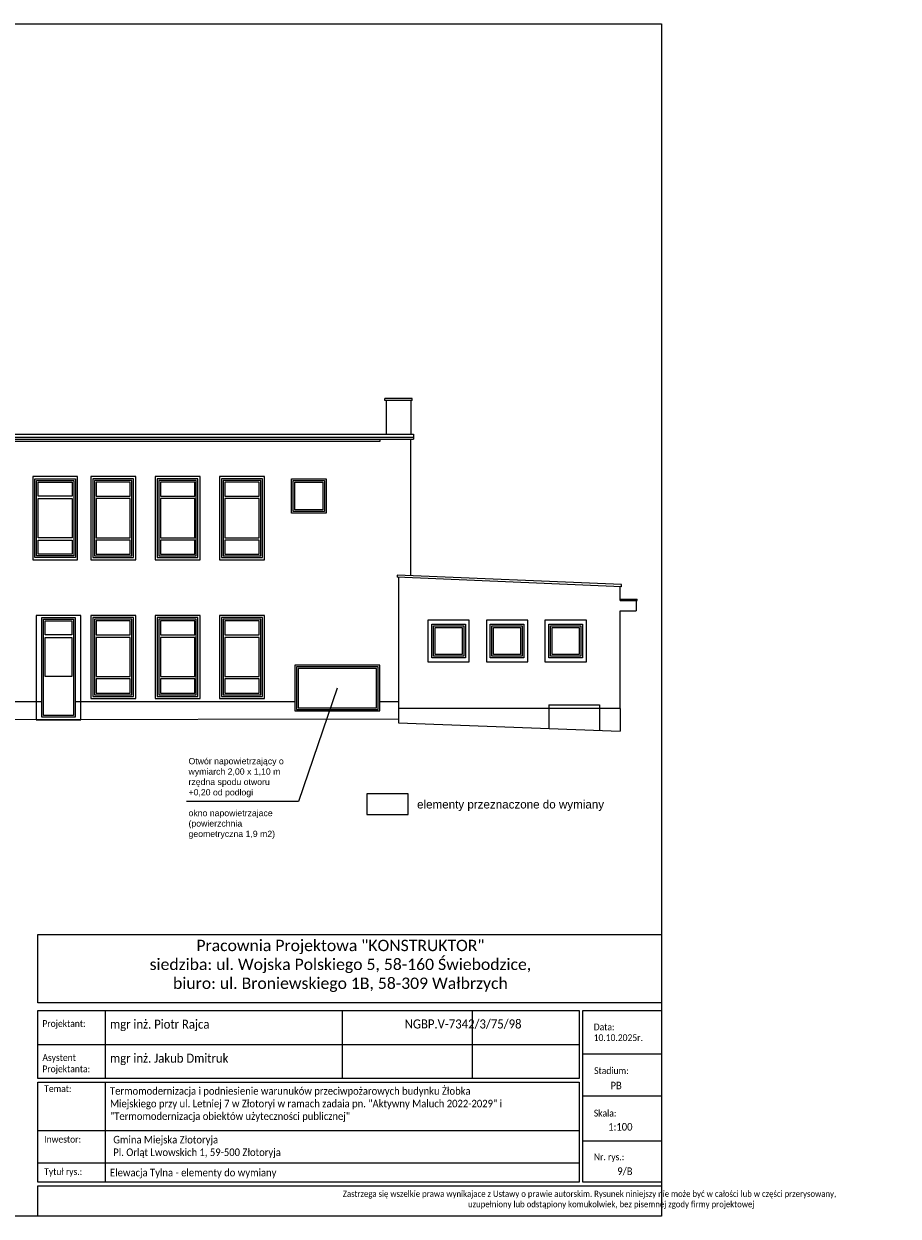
# Model space of a CAD drawing. Header units: millimetres. Extents: x 2341 to 31069, y -7915 to 10644.
# Tile 16 of 105: x 13336 to 15442, y -3870 to -1000. Entities that reach past the tile are written whole.
import ezdxf

# ---------------------------------------------------------------- set-up
doc = ezdxf.new("R2010")
doc.units = ezdxf.units.MM
for name, color, linetype, lineweight in [('A_Kontur', 215, 'Continuous', 15), ('A_Kontur_cienka', 250, 'Continuous', 0), ('A_Kontur_Stolarka', 30, 'Continuous', 5), ('opisy', 5, 'Continuous', 5), ('ściany nośne', 1, 'Continuous', 25)]:
    doc.layers.add(name, color=color, linetype=linetype, lineweight=lineweight)
doc.styles.add('ROMANS', font='romans.shx', dxfattribs={"height": 1})
doc.styles.get("Standard").update_dxf_attribs({"font": 'ARIAL.TTF'})
doc.styles.add('TABELKA', font='romans.shx', dxfattribs={"width": 0.9})

msp = doc.modelspace()

# ---------------------------------------------------------------- linework, layer by layer
at = {"color": 7}
for p, q in [((14271.4, -1901.6), (14205.4, -1901.6)), ((14205.4, -1906.6), (14205.4, -1901.6)), ((14271.4, -1906.6), (14205.4, -1906.6)), ((14208.4, -1906.6), (14208.4, -1987.6)), ((14268.4, -1906.6), (14268.4, -1987.6)), ((14271.4, -1906.6), (14271.4, -1901.6)), ((12170.4, -1987.6), (14274.4, -1987.6)), ((12170.4, -1994.6), (14274.4, -1994.6)), ((12170.4, -1999.6), (14274.4, -1999.6)), ((12170.4, -2004.6), (14194.4, -2004.6)), ((14194.4, -2004.6), (14194.4, -1999.6)), ((14268.4, -2327.9), (14268.4, -1999.6)), ((14274.4, -1987.6), (14274.4, -1999.6)), ((14775.4, -2349.7), (14235.4, -2326.5)), ((14235.4, -2326.5), (14235.4, -2331.5)), ((14775.4, -2354.7), (14235.4, -2331.5)), ((14238.4, -2331.6), (14238.4, -2647.6)), ((14775.4, -2354.7), (14775.4, -2349.7)), ((14772.4, -2387.6), (14772.4, -2354.6)), ((14772.4, -2384.6), (14813.4, -2384.6)), ((14772.4, -2387.6), (14813.4, -2387.6)), ((14810.4, -2387.6), (14810.4, -2412.6)), ((14813.4, -2387.6), (14813.4, -2384.6)), ((14772.4, -2647.6), (14772.4, -2412.6)), ((14772.4, -2412.6), (14810.4, -2412.6)), ((14772.4, -2647.6), (14772.4, -2412.6)), ((14772.4, -2647.6), (14772.4, -2412.6)), ((13379.4, -2631.6), (12707.4, -2631.6)), ((13988.5, -2631.6), (13459.4, -2631.6)), ((14238.4, -2631.6), (14193.5, -2631.6)), ((14238.4, -2631.6), (14238.4, -2682.6)), ((14238.4, -2631.6), (14238.4, -2666.6)), ((14600.4, -2639.2), (14600.4, -2696.2)), ((14600.4, -2639.2), (14722.4, -2639.2)), ((14722.4, -2639.2), (14722.4, -2700.7)), ((14772.4, -2647.6), (14238.4, -2647.6)), ((14772.4, -2647.6), (14772.4, -2702.6)), ((14238.4, -2673.6), (12170.4, -2676.6)), ((14238.4, -2682.6), (14772.4, -2702.6))]:
    msp.add_line(p, q, dxfattribs=at)
at = {"color": 0, "lineweight": 15, "ltscale": 10}
for p, q in [((13532.4, -3538.4), (13532.4, -3374.6)), ((14103.2, -3538.4), (14103.2, -3374.6)), ((14416.2, -3538.4), (14416.2, -3374.6)), ((14871.5, -3479.7), (14682.2, -3479.7)), ((13532.4, -3787.9), (13532.4, -3547.5)), ((14871.5, -3581.2), (14682.2, -3581.2)), ((14673.1, -3664.2), (13370, -3664.2)), ((14682.2, -3688.1), (14871.5, -3688.1)), ((14673.1, -3742.4), (13370, -3742.4))]:
    msp.add_line(p, q, dxfattribs=at)
at = {"color": 0, "ltscale": 10}
msp.add_line((13370, -3456.5), (14673.1, -3456.5), dxfattribs=at)
for points in [[(13370, -3191.9), (14871.5, -3191.9), (14871.5, -3356.4), (13370, -3356.4)], [(13370, -3374.6), (14673.1, -3374.6), (14673.1, -3538.4), (13370, -3538.4)], [(14682.2, -3374.6), (14871.5, -3374.6), (14871.5, -3787.9), (14682.2, -3787.9)], [(13370, -3547.5), (14673.1, -3547.5), (14673.1, -3787.9), (13370, -3787.9)], [(13370, -3797), (14871.5, -3797), (14871.5, -3869.8), (13370, -3869.8)]]:
    msp.add_lwpolyline(points, close=True, dxfattribs=at)
at = {"layer": 'A_Kontur', "color": 7}
for points in [[(13362.4, -2094.6), (13460.4, -2094.6), (13460.4, -2284.6), (13362.4, -2284.6)], [(13600.4, -2094.6), (13502.4, -2094.6), (13502.4, -2284.6), (13600.4, -2284.6)], [(13755.4, -2094.6), (13657.4, -2094.6), (13657.4, -2284.6), (13755.4, -2284.6)], [(13910.4, -2094.6), (13812.4, -2094.6), (13812.4, -2284.6), (13910.4, -2284.6)], [(13980.4, -2094.6), (14064.4, -2094.6), (14064.4, -2177.6), (13980.4, -2177.6)], [(13379.4, -2428.6), (13459.4, -2428.6), (13459.4, -2668.6), (13379.4, -2668.6)], [(13600.4, -2428.6), (13502.4, -2428.6), (13502.4, -2618.6), (13600.4, -2618.6)], [(13755.4, -2428.6), (13657.4, -2428.6), (13657.4, -2618.6), (13755.4, -2618.6)], [(13910.4, -2428.6), (13812.4, -2428.6), (13812.4, -2618.6), (13910.4, -2618.6)], [(14318.4, -2444.6), (14399.4, -2444.6), (14399.4, -2525.6), (14318.4, -2525.6)], [(14459.4, -2444.6), (14540.4, -2444.6), (14540.4, -2525.6), (14459.4, -2525.6)], [(14600.4, -2444.6), (14681.4, -2444.6), (14681.4, -2525.6), (14600.4, -2525.6)], [(14193.5, -2653.8), (14193.5, -2543.8), (13988.5, -2543.8), (13988.5, -2653.8)]]:
    msp.add_lwpolyline(points, close=True, dxfattribs=at)
at = {"layer": 'A_Kontur_cienka', "color": 0, "ltscale": 30}
msp.add_lwpolyline([(9271.5, -999.8), (14871.5, -999.8), (14871.5, -3869.8), (9271.5, -3869.8), (9271.5, -999.8)], dxfattribs=at)
at = {"layer": 'A_Kontur_Stolarka', "color": 7}
for points in [[(13366.4, -2098.6), (13456.4, -2098.6), (13456.4, -2280.6), (13366.4, -2280.6)], [(13370.4, -2102.6), (13452.4, -2102.6), (13452.4, -2136.6), (13370.4, -2136.6)], [(13596.4, -2098.6), (13506.4, -2098.6), (13506.4, -2280.6), (13596.4, -2280.6)], [(13592.4, -2102.6), (13510.4, -2102.6), (13510.4, -2136.6), (13592.4, -2136.6)], [(13751.4, -2098.6), (13661.4, -2098.6), (13661.4, -2280.6), (13751.4, -2280.6)], [(13747.4, -2102.6), (13665.4, -2102.6), (13665.4, -2136.6), (13747.4, -2136.6)], [(13906.4, -2098.6), (13816.4, -2098.6), (13816.4, -2280.6), (13906.4, -2280.6)], [(13902.4, -2102.6), (13820.4, -2102.6), (13820.4, -2136.6), (13902.4, -2136.6)], [(13984.4, -2098.6), (14060.4, -2098.6), (14060.4, -2173.6), (13984.4, -2173.6)], [(13988.4, -2102.6), (14056.4, -2102.6), (14056.4, -2169.6), (13988.4, -2169.6)], [(13370.4, -2142.6), (13452.4, -2142.6), (13452.4, -2236.6), (13370.4, -2236.6)], [(13592.4, -2142.6), (13510.4, -2142.6), (13510.4, -2236.6), (13592.4, -2236.6)], [(13747.4, -2142.6), (13665.4, -2142.6), (13665.4, -2236.6), (13747.4, -2236.6)], [(13902.4, -2142.6), (13820.4, -2142.6), (13820.4, -2236.6), (13902.4, -2236.6)], [(13370.4, -2242.6), (13452.4, -2242.6), (13452.4, -2276.6), (13370.4, -2276.6)], [(13592.4, -2242.6), (13510.4, -2242.6), (13510.4, -2276.6), (13592.4, -2276.6)], [(13747.4, -2242.6), (13665.4, -2242.6), (13665.4, -2276.6), (13747.4, -2276.6)], [(13902.4, -2242.6), (13820.4, -2242.6), (13820.4, -2276.6), (13902.4, -2276.6)], [(13383.4, -2432.6), (13455.4, -2432.6), (13455.4, -2664.6), (13383.4, -2664.6)], [(13387.4, -2436.6), (13451.4, -2436.6), (13451.4, -2470.6), (13387.4, -2470.6)], [(13596.4, -2432.6), (13506.4, -2432.6), (13506.4, -2614.6), (13596.4, -2614.6)], [(13592.4, -2436.6), (13510.4, -2436.6), (13510.4, -2470.6), (13592.4, -2470.6)], [(13751.4, -2432.6), (13661.4, -2432.6), (13661.4, -2614.6), (13751.4, -2614.6)], [(13747.4, -2436.6), (13665.4, -2436.6), (13665.4, -2470.6), (13747.4, -2470.6)], [(13906.4, -2432.6), (13816.4, -2432.6), (13816.4, -2614.6), (13906.4, -2614.6)], [(13902.4, -2436.6), (13820.4, -2436.6), (13820.4, -2470.6), (13902.4, -2470.6)], [(14322.4, -2448.6), (14395.4, -2448.6), (14395.4, -2521.6), (14322.4, -2521.6)], [(14326.4, -2452.6), (14391.4, -2452.6), (14391.4, -2517.6), (14326.4, -2517.6)], [(14463.4, -2448.6), (14536.4, -2448.6), (14536.4, -2521.6), (14463.4, -2521.6)], [(14467.4, -2452.6), (14532.4, -2452.6), (14532.4, -2517.6), (14467.4, -2517.6)], [(14604.4, -2448.6), (14677.4, -2448.6), (14677.4, -2521.6), (14604.4, -2521.6)], [(14608.4, -2452.6), (14673.4, -2452.6), (14673.4, -2517.6), (14608.4, -2517.6)], [(13387.4, -2476.6), (13451.4, -2476.6), (13451.4, -2570.6), (13387.4, -2570.6)], [(13592.4, -2476.6), (13510.4, -2476.6), (13510.4, -2570.6), (13592.4, -2570.6)], [(13747.4, -2476.6), (13665.4, -2476.6), (13665.4, -2570.6), (13747.4, -2570.6)], [(13902.4, -2476.6), (13820.4, -2476.6), (13820.4, -2570.6), (13902.4, -2570.6)], [(14189.5, -2649.8), (14189.5, -2547.8), (13992.5, -2547.8), (13992.5, -2649.8)], [(14185.5, -2551.8), (13996.5, -2551.8), (13996.5, -2645.8), (14185.5, -2645.8)], [(13592.4, -2576.6), (13510.4, -2576.6), (13510.4, -2610.6), (13592.4, -2610.6)], [(13747.4, -2576.6), (13665.4, -2576.6), (13665.4, -2610.6), (13747.4, -2610.6)], [(13902.4, -2576.6), (13820.4, -2576.6), (13820.4, -2610.6), (13902.4, -2610.6)]]:
    msp.add_lwpolyline(points, close=True, dxfattribs=at)
msp.add_lwpolyline([(14091, -2598.8), (13997.7, -2872), (13728.1, -2872)], dxfattribs=at)
at = {"layer": 'ściany nośne'}
for p, q in [((14161.8, -2853.2), (14161.8, -2903.2)), ((14261.8, -2853.2), (14161.8, -2853.2)), ((14261.8, -2903.2), (14261.8, -2853.2)), ((14161.8, -2903.2), (14261.8, -2903.2))]:
    msp.add_line(p, q, dxfattribs=at)
for points in [[(13357.4, -2089.6), (13357.4, -2289.6), (13465.5, -2289.6), (13465.5, -2089.6), (13357.4, -2089.6)], [(13497.4, -2089.6), (13497.4, -2289.6), (13605.5, -2289.6), (13605.5, -2089.6), (13497.4, -2089.6)], [(13652.4, -2089.6), (13652.4, -2289.6), (13760.5, -2289.6), (13760.5, -2089.6), (13652.4, -2089.6)], [(13807.4, -2089.6), (13807.4, -2289.6), (13915.5, -2289.6), (13915.5, -2089.6), (13807.4, -2089.6)], [(13365.4, -2423.6), (13365.5, -2674.8), (13473.6, -2674.8), (13473.5, -2423.6), (13365.4, -2423.6)], [(13497.4, -2423.6), (13497.4, -2623.6), (13605.5, -2623.6), (13605.5, -2423.6), (13497.4, -2423.6)], [(13652.4, -2423.6), (13652.4, -2623.6), (13760.5, -2623.6), (13760.5, -2423.6), (13652.4, -2423.6)], [(13807.4, -2423.6), (13807.4, -2623.6), (13915.5, -2623.6), (13915.5, -2423.6), (13807.4, -2423.6)], [(14308.9, -2435.1), (14308.9, -2535.1), (14408.9, -2535.1), (14408.9, -2435.1), (14308.9, -2435.1)], [(14449.9, -2435.1), (14449.9, -2535.1), (14549.9, -2535.1), (14549.9, -2435.1), (14449.9, -2435.1)], [(14590.9, -2435.1), (14590.9, -2535.1), (14690.9, -2535.1), (14690.9, -2435.1), (14590.9, -2435.1)]]:
    msp.add_lwpolyline(points, dxfattribs=at)

# ---------------------------------------------------------------- texts
at = {"color": 0, "ltscale": 10, "insert": (13396.6, -3204.5), "char_height": 27.3, "width": 1403.675, "attachment_point": 1}
msp.add_mtext('\\pqc;\\fCalibri|b0|i0|c0|p0;Pracownia Projektowa "KONSTRUKTOR"\\Psiedziba: ul. Wojska Polskiego 5, 58-160 Świebodzice,\\Pbiuro: ul. Broniewskiego 1B, 58-309 Wałbrzych', dxfattribs=at)
at = {"color": 0, "ltscale": 10, "attachment_point": 1, "style": 'TABELKA'}
for s, insert, char_height, width in [('\\fCalibri|b0|i0|c0|p0;\\W0.9;Projektant:', (13380.7, -3397.9), 16.38, 198.38), ('\\fCalibri|b0|i0|c0|p0;\\W0.9;Data:', (14708.7, -3406.1), 16.38, 198.396), ('{\\fCalibri|b0|i0|c238|p34;10.10.2025\\fCalibri|b0|i0|c0|p34;r.}', (14708.4, -3431.9), 16.38, 198.38), ('{\\fCalibri|b0|i0|c0|p0;Asystent\\PProjektanta:}', (13380.7, -3479.8), 16.38, 198.38), ('\\fCalibri|b0|i0|c0|p0;\\W0.9;Stadium:', (14709.6, -3511.4), 16.38, 198.396), ('\\fCalibri|b0|i0|c0|p0;\\W0.9;Temat:', (13385, -3554.7), 16.38, 198.396), ('\\A1;\\pxt20.75813,41.51508;{\\fCalibri|b0|i0|c238|p34;Termomodernizacja i podniesienie warunuków przeciwpożarowych budynku Żłobka \\PMiejskiego przy ul. Letniej 7 w Złotoryi w ramach zadaia pn. "Aktywny Maluch 2022-2029" i\\P"Termomodernizacja obiektów użyteczności publicznej"\\P\\pt0;\\P\\P\\pt20.75813,41.51508; }', (13543.4, -3559.3), 18.2, 1242.764), ('{\\fCalibri|b0|i0|c238|p0;PB}', (14748.9, -3546.1), 18.2, 42.786), ('\\fCalibri|b0|i0|c0|p0;\\W0.9;Skala:', (14708.8, -3613.6), 16.38, 198.396), ('{\\fCalibri|b0|i0|c0|p0;1:100}', (14743.3, -3645.6), 18.2, 198.38), ('\\fCalibri|b0|i0|c0|p0;\\W0.9;Inwestor:', (13385, -3676.5), 16.38, 198.396), ('\\fCalibri|b0|i0|c0|p0;\\W0.9;Nr. rys.:', (14709, -3718.9), 16.38, 198.396), ('\\fCalibri|b0|i0|c0|p0;\\W0.9;Tytuł rys.:', (13385, -3754.3), 16.38, 198.396), ('{\\fCalibri|b0|i0|c0|p0;9/B}', (14765.3, -3752.5), 18.2, 198.38)]:
    msp.add_mtext(s, dxfattribs=dict(at, insert=insert, char_height=char_height, width=width))
at = {"color": 0, "ltscale": 10, "attachment_point": 1}
for s, insert, char_height, style in [('\\fCalibri|b0|i0|c0|p0;\\W0.9;mgr inż. Piotr Rajca', (13543.5, -3396.7), 21.84, 'TABELKA'), ('\\pxqc;{\\fCalibri|b0|i0|c0|p0;NGBP.V-7342/3/75/98}', (14253.3, -3396.2), 21.84, 'TABELKA'), ('{\\fCalibri|b0|i0|c0|p0;mgr inż. Jakub Dmitruk}', (13543.5, -3478.6), 21.84, 'TABELKA'), ('\\A1;\\P{\\fCalibri|b0|i0|c238|p34;Gmina Miejska Złotoryja \\PPl. Orląt Lwowskich 1, 59-500 Złotoryja}', (13551.4, -3646.2), 18.2, 'TABELKA'), ('{\\fCalibri|b0|i0|c0|p0;Elewacja Tylna - elementy do wymiany}', (13543.5, -3755.8), 18.2, 'TABELKA'), ('\\pqc;\\fCalibri|b0|i0|c0|p0;\\W0.9;Zastrzega się wszelkie prawa wynikajace z Ustawy o prawie autorskim. Rysunek niniejszy nie może być w całości lub w części przerysowany,\\P                      uzupełniony lub odstąpiony komukolwiek, bez pisemnej zgody firmy projektowej ', (14104.3, -3808.4), 15, 'ROMANS')]:
    msp.add_mtext(s, dxfattribs=dict(at, insert=insert, char_height=char_height, style=style))
at = {"layer": 'A_Kontur_Stolarka', "color": 7, "insert": (13732.6, -2767), "char_height": 15, "width": 238.116, "attachment_point": 1}
msp.add_mtext('Otwór napowietrzający o wymiarch 2,00 x 1,10 m \\Przędna spodu otworu +0,20 od podłogi\\P\\Pokno napowietrzajace (powierzchnia geometryczna 1,9 m2) ', dxfattribs=at)
at = {"layer": 'opisy', "color": 1, "insert": (14283.1, -2868.5), "char_height": 20, "width": 574.702, "attachment_point": 1}
msp.add_mtext('elementy przeznaczone do wymiany', dxfattribs=at)

doc.saveas('drawing.dxf')
